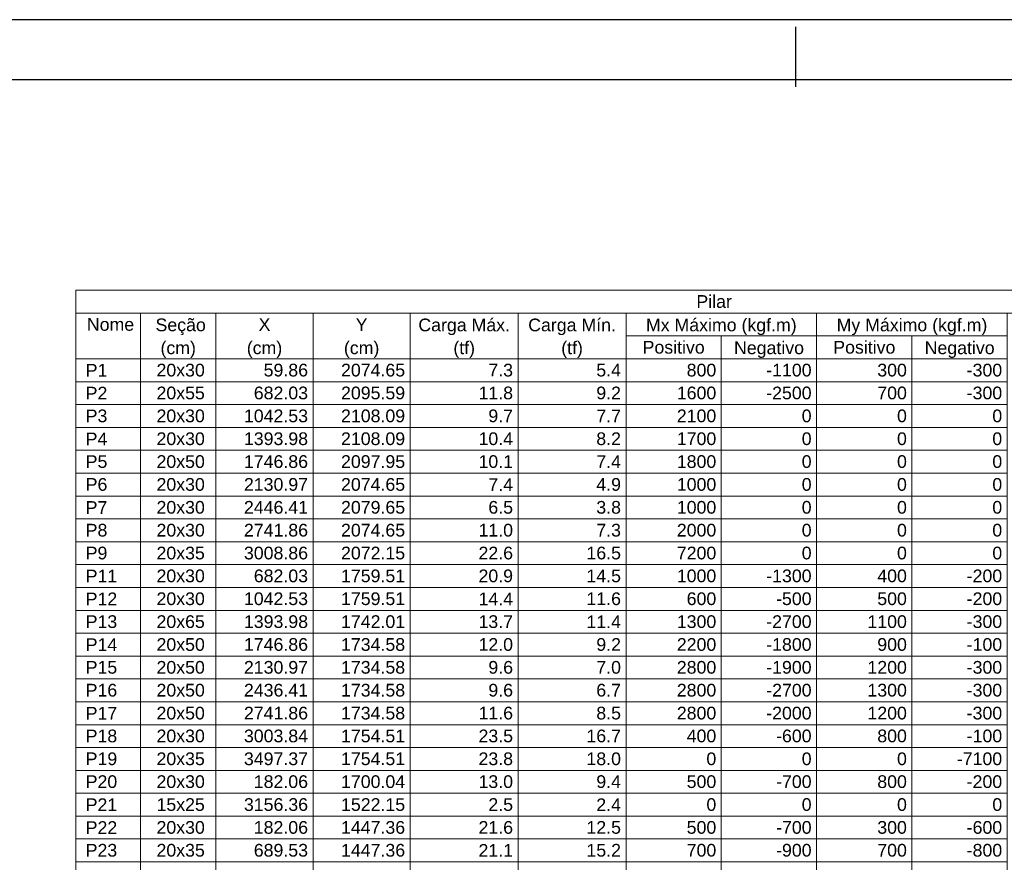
# Model space of a CAD drawing. Header units: millimetres. Extents: x 0 to 119, y 0 to 84.
# Tile 15 of 18: x 87 to 104, y 70 to 84. Entities that reach past the tile are written whole.
import ezdxf

# ---------------------------------------------------------------- set-up
doc = ezdxf.new("R2010")
doc.units = ezdxf.units.MM
doc.header["$MEASUREMENT"] = 0
doc.linetypes.add('NULL', pattern=[0])
doc.layers.add('LC-Tabelas', color=1, linetype='Continuous', lineweight=20)
doc.layers.add('LC-Textos das tabelas', color=5, linetype='Continuous', lineweight=5)
doc.layers.add('SEDUC_MARF', color=1, linetype='Continuous')
doc.layers.add('SEDUC_MARGG', color=7, linetype='Continuous')
doc.styles.add('Arial', font='txt')

msp = doc.modelspace()

# ---------------------------------------------------------------- linework, layer by layer
at = {"layer": 'LC-Tabelas'}
for points in [[(88.3915, 79.2074), (88.3915, 79.5886), (109.695, 79.5886), (109.695, 79.2074), (88.3915, 79.2074)], [(88.3915, 78.4449), (88.3915, 79.2074), (89.4717, 79.2074), (89.4717, 78.4449), (88.3915, 78.4449)], [(89.4717, 78.4449), (89.4717, 79.2074), (90.7319, 79.2074), (90.7319, 78.4449), (89.4717, 78.4449)], [(90.7319, 78.4449), (90.7319, 79.2074), (92.3522, 79.2074), (92.3522, 78.4449), (90.7319, 78.4449)], [(92.3522, 78.4449), (92.3522, 79.2074), (93.9725, 79.2074), (93.9725, 78.4449), (92.3522, 78.4449)], [(93.9725, 78.4449), (93.9725, 79.2074), (95.7728, 79.2074), (95.7728, 78.4449), (93.9725, 78.4449)], [(95.7728, 78.4449), (95.7728, 79.2074), (97.5731, 79.2074), (97.5731, 78.4449), (95.7728, 78.4449)], [(97.5731, 78.8261), (97.5731, 79.2074), (100.7536, 79.2074), (100.7536, 78.8261), (97.5731, 78.8261)], [(100.7536, 78.8261), (100.7536, 79.2074), (103.934, 79.2074), (103.934, 78.8261), (100.7536, 78.8261)], [(97.5731, 78.4449), (97.5731, 78.8261), (99.1633, 78.8261), (99.1633, 78.4449), (97.5731, 78.4449)], [(99.1633, 78.4449), (99.1633, 78.8261), (100.7536, 78.8261), (100.7536, 78.4449), (99.1633, 78.4449)], [(100.7536, 78.4449), (100.7536, 78.8261), (102.3438, 78.8261), (102.3438, 78.4449), (100.7536, 78.4449)], [(102.3438, 78.4449), (102.3438, 78.8261), (103.934, 78.8261), (103.934, 78.4449), (102.3438, 78.4449)], [(88.3915, 78.0637), (88.3915, 78.4449), (89.4717, 78.4449), (89.4717, 78.0637), (88.3915, 78.0637)], [(89.4717, 78.0637), (89.4717, 78.4449), (90.7319, 78.4449), (90.7319, 78.0637), (89.4717, 78.0637)], [(90.7319, 78.0637), (90.7319, 78.4449), (92.3522, 78.4449), (92.3522, 78.0637), (90.7319, 78.0637)], [(92.3522, 78.0637), (92.3522, 78.4449), (93.9725, 78.4449), (93.9725, 78.0637), (92.3522, 78.0637)], [(93.9725, 78.0637), (93.9725, 78.4449), (95.7728, 78.4449), (95.7728, 78.0637), (93.9725, 78.0637)], [(95.7728, 78.0637), (95.7728, 78.4449), (97.5731, 78.4449), (97.5731, 78.0637), (95.7728, 78.0637)], [(97.5731, 78.0637), (97.5731, 78.4449), (99.1633, 78.4449), (99.1633, 78.0637), (97.5731, 78.0637)], [(99.1633, 78.0637), (99.1633, 78.4449), (100.7536, 78.4449), (100.7536, 78.0637), (99.1633, 78.0637)], [(100.7536, 78.0637), (100.7536, 78.4449), (102.3438, 78.4449), (102.3438, 78.0637), (100.7536, 78.0637)], [(102.3438, 78.0637), (102.3438, 78.4449), (103.934, 78.4449), (103.934, 78.0637), (102.3438, 78.0637)], [(88.3915, 77.6824), (88.3915, 78.0637), (89.4717, 78.0637), (89.4717, 77.6824), (88.3915, 77.6824)], [(89.4717, 77.6824), (89.4717, 78.0637), (90.7319, 78.0637), (90.7319, 77.6824), (89.4717, 77.6824)], [(90.7319, 77.6824), (90.7319, 78.0637), (92.3522, 78.0637), (92.3522, 77.6824), (90.7319, 77.6824)], [(92.3522, 77.6824), (92.3522, 78.0637), (93.9725, 78.0637), (93.9725, 77.6824), (92.3522, 77.6824)], [(93.9725, 77.6824), (93.9725, 78.0637), (95.7728, 78.0637), (95.7728, 77.6824), (93.9725, 77.6824)], [(95.7728, 77.6824), (95.7728, 78.0637), (97.5731, 78.0637), (97.5731, 77.6824), (95.7728, 77.6824)], [(97.5731, 77.6824), (97.5731, 78.0637), (99.1633, 78.0637), (99.1633, 77.6824), (97.5731, 77.6824)], [(99.1633, 77.6824), (99.1633, 78.0637), (100.7536, 78.0637), (100.7536, 77.6824), (99.1633, 77.6824)], [(100.7536, 77.6824), (100.7536, 78.0637), (102.3438, 78.0637), (102.3438, 77.6824), (100.7536, 77.6824)], [(102.3438, 77.6824), (102.3438, 78.0637), (103.934, 78.0637), (103.934, 77.6824), (102.3438, 77.6824)], [(88.3915, 77.3012), (88.3915, 77.6824), (89.4717, 77.6824), (89.4717, 77.3012), (88.3915, 77.3012)], [(89.4717, 77.3012), (89.4717, 77.6824), (90.7319, 77.6824), (90.7319, 77.3012), (89.4717, 77.3012)], [(90.7319, 77.3012), (90.7319, 77.6824), (92.3522, 77.6824), (92.3522, 77.3012), (90.7319, 77.3012)], [(92.3522, 77.3012), (92.3522, 77.6824), (93.9725, 77.6824), (93.9725, 77.3012), (92.3522, 77.3012)], [(93.9725, 77.3012), (93.9725, 77.6824), (95.7728, 77.6824), (95.7728, 77.3012), (93.9725, 77.3012)], [(95.7728, 77.3012), (95.7728, 77.6824), (97.5731, 77.6824), (97.5731, 77.3012), (95.7728, 77.3012)], [(97.5731, 77.3012), (97.5731, 77.6824), (99.1633, 77.6824), (99.1633, 77.3012), (97.5731, 77.3012)], [(99.1633, 77.3012), (99.1633, 77.6824), (100.7536, 77.6824), (100.7536, 77.3012), (99.1633, 77.3012)], [(100.7536, 77.3012), (100.7536, 77.6824), (102.3438, 77.6824), (102.3438, 77.3012), (100.7536, 77.3012)], [(102.3438, 77.3012), (102.3438, 77.6824), (103.934, 77.6824), (103.934, 77.3012), (102.3438, 77.3012)], [(88.3915, 76.9199), (88.3915, 77.3012), (89.4717, 77.3012), (89.4717, 76.9199), (88.3915, 76.9199)], [(89.4717, 76.9199), (89.4717, 77.3012), (90.7319, 77.3012), (90.7319, 76.9199), (89.4717, 76.9199)], [(90.7319, 76.9199), (90.7319, 77.3012), (92.3522, 77.3012), (92.3522, 76.9199), (90.7319, 76.9199)], [(92.3522, 76.9199), (92.3522, 77.3012), (93.9725, 77.3012), (93.9725, 76.9199), (92.3522, 76.9199)], [(93.9725, 76.9199), (93.9725, 77.3012), (95.7728, 77.3012), (95.7728, 76.9199), (93.9725, 76.9199)], [(95.7728, 76.9199), (95.7728, 77.3012), (97.5731, 77.3012), (97.5731, 76.9199), (95.7728, 76.9199)], [(97.5731, 76.9199), (97.5731, 77.3012), (99.1633, 77.3012), (99.1633, 76.9199), (97.5731, 76.9199)], [(99.1633, 76.9199), (99.1633, 77.3012), (100.7536, 77.3012), (100.7536, 76.9199), (99.1633, 76.9199)], [(100.7536, 76.9199), (100.7536, 77.3012), (102.3438, 77.3012), (102.3438, 76.9199), (100.7536, 76.9199)], [(102.3438, 76.9199), (102.3438, 77.3012), (103.934, 77.3012), (103.934, 76.9199), (102.3438, 76.9199)], [(88.3915, 76.5387), (88.3915, 76.9199), (89.4717, 76.9199), (89.4717, 76.5387), (88.3915, 76.5387)], [(89.4717, 76.5387), (89.4717, 76.9199), (90.7319, 76.9199), (90.7319, 76.5387), (89.4717, 76.5387)], [(90.7319, 76.5387), (90.7319, 76.9199), (92.3522, 76.9199), (92.3522, 76.5387), (90.7319, 76.5387)], [(92.3522, 76.5387), (92.3522, 76.9199), (93.9725, 76.9199), (93.9725, 76.5387), (92.3522, 76.5387)], [(93.9725, 76.5387), (93.9725, 76.9199), (95.7728, 76.9199), (95.7728, 76.5387), (93.9725, 76.5387)], [(95.7728, 76.5387), (95.7728, 76.9199), (97.5731, 76.9199), (97.5731, 76.5387), (95.7728, 76.5387)], [(97.5731, 76.5387), (97.5731, 76.9199), (99.1633, 76.9199), (99.1633, 76.5387), (97.5731, 76.5387)], [(99.1633, 76.5387), (99.1633, 76.9199), (100.7536, 76.9199), (100.7536, 76.5387), (99.1633, 76.5387)], [(100.7536, 76.5387), (100.7536, 76.9199), (102.3438, 76.9199), (102.3438, 76.5387), (100.7536, 76.5387)], [(102.3438, 76.5387), (102.3438, 76.9199), (103.934, 76.9199), (103.934, 76.5387), (102.3438, 76.5387)], [(88.3915, 76.1575), (88.3915, 76.5387), (89.4717, 76.5387), (89.4717, 76.1575), (88.3915, 76.1575)], [(89.4717, 76.1575), (89.4717, 76.5387), (90.7319, 76.5387), (90.7319, 76.1575), (89.4717, 76.1575)], [(90.7319, 76.1575), (90.7319, 76.5387), (92.3522, 76.5387), (92.3522, 76.1575), (90.7319, 76.1575)], [(92.3522, 76.1575), (92.3522, 76.5387), (93.9725, 76.5387), (93.9725, 76.1575), (92.3522, 76.1575)], [(93.9725, 76.1575), (93.9725, 76.5387), (95.7728, 76.5387), (95.7728, 76.1575), (93.9725, 76.1575)], [(95.7728, 76.1575), (95.7728, 76.5387), (97.5731, 76.5387), (97.5731, 76.1575), (95.7728, 76.1575)], [(97.5731, 76.1575), (97.5731, 76.5387), (99.1633, 76.5387), (99.1633, 76.1575), (97.5731, 76.1575)], [(99.1633, 76.1575), (99.1633, 76.5387), (100.7536, 76.5387), (100.7536, 76.1575), (99.1633, 76.1575)], [(100.7536, 76.1575), (100.7536, 76.5387), (102.3438, 76.5387), (102.3438, 76.1575), (100.7536, 76.1575)], [(102.3438, 76.1575), (102.3438, 76.5387), (103.934, 76.5387), (103.934, 76.1575), (102.3438, 76.1575)], [(88.3915, 75.7762), (88.3915, 76.1575), (89.4717, 76.1575), (89.4717, 75.7762), (88.3915, 75.7762)], [(89.4717, 75.7762), (89.4717, 76.1575), (90.7319, 76.1575), (90.7319, 75.7762), (89.4717, 75.7762)], [(90.7319, 75.7762), (90.7319, 76.1575), (92.3522, 76.1575), (92.3522, 75.7762), (90.7319, 75.7762)], [(92.3522, 75.7762), (92.3522, 76.1575), (93.9725, 76.1575), (93.9725, 75.7762), (92.3522, 75.7762)], [(93.9725, 75.7762), (93.9725, 76.1575), (95.7728, 76.1575), (95.7728, 75.7762), (93.9725, 75.7762)], [(95.7728, 75.7762), (95.7728, 76.1575), (97.5731, 76.1575), (97.5731, 75.7762), (95.7728, 75.7762)], [(97.5731, 75.7762), (97.5731, 76.1575), (99.1633, 76.1575), (99.1633, 75.7762), (97.5731, 75.7762)], [(99.1633, 75.7762), (99.1633, 76.1575), (100.7536, 76.1575), (100.7536, 75.7762), (99.1633, 75.7762)], [(100.7536, 75.7762), (100.7536, 76.1575), (102.3438, 76.1575), (102.3438, 75.7762), (100.7536, 75.7762)], [(102.3438, 75.7762), (102.3438, 76.1575), (103.934, 76.1575), (103.934, 75.7762), (102.3438, 75.7762)], [(88.3915, 75.395), (88.3915, 75.7762), (89.4717, 75.7762), (89.4717, 75.395), (88.3915, 75.395)], [(89.4717, 75.395), (89.4717, 75.7762), (90.7319, 75.7762), (90.7319, 75.395), (89.4717, 75.395)], [(90.7319, 75.395), (90.7319, 75.7762), (92.3522, 75.7762), (92.3522, 75.395), (90.7319, 75.395)], [(92.3522, 75.395), (92.3522, 75.7762), (93.9725, 75.7762), (93.9725, 75.395), (92.3522, 75.395)], [(93.9725, 75.395), (93.9725, 75.7762), (95.7728, 75.7762), (95.7728, 75.395), (93.9725, 75.395)], [(95.7728, 75.395), (95.7728, 75.7762), (97.5731, 75.7762), (97.5731, 75.395), (95.7728, 75.395)], [(97.5731, 75.395), (97.5731, 75.7762), (99.1633, 75.7762), (99.1633, 75.395), (97.5731, 75.395)], [(99.1633, 75.395), (99.1633, 75.7762), (100.7536, 75.7762), (100.7536, 75.395), (99.1633, 75.395)], [(100.7536, 75.395), (100.7536, 75.7762), (102.3438, 75.7762), (102.3438, 75.395), (100.7536, 75.395)], [(102.3438, 75.395), (102.3438, 75.7762), (103.934, 75.7762), (103.934, 75.395), (102.3438, 75.395)], [(88.3915, 75.0137), (88.3915, 75.395), (89.4717, 75.395), (89.4717, 75.0137), (88.3915, 75.0137)], [(89.4717, 75.0137), (89.4717, 75.395), (90.7319, 75.395), (90.7319, 75.0137), (89.4717, 75.0137)], [(90.7319, 75.0137), (90.7319, 75.395), (92.3522, 75.395), (92.3522, 75.0137), (90.7319, 75.0137)], [(92.3522, 75.0137), (92.3522, 75.395), (93.9725, 75.395), (93.9725, 75.0137), (92.3522, 75.0137)], [(93.9725, 75.0137), (93.9725, 75.395), (95.7728, 75.395), (95.7728, 75.0137), (93.9725, 75.0137)], [(95.7728, 75.0137), (95.7728, 75.395), (97.5731, 75.395), (97.5731, 75.0137), (95.7728, 75.0137)], [(97.5731, 75.0137), (97.5731, 75.395), (99.1633, 75.395), (99.1633, 75.0137), (97.5731, 75.0137)], [(99.1633, 75.0137), (99.1633, 75.395), (100.7536, 75.395), (100.7536, 75.0137), (99.1633, 75.0137)], [(100.7536, 75.0137), (100.7536, 75.395), (102.3438, 75.395), (102.3438, 75.0137), (100.7536, 75.0137)], [(102.3438, 75.0137), (102.3438, 75.395), (103.934, 75.395), (103.934, 75.0137), (102.3438, 75.0137)], [(88.3915, 74.6325), (88.3915, 75.0137), (89.4717, 75.0137), (89.4717, 74.6325), (88.3915, 74.6325)], [(89.4717, 74.6325), (89.4717, 75.0137), (90.7319, 75.0137), (90.7319, 74.6325), (89.4717, 74.6325)], [(90.7319, 74.6325), (90.7319, 75.0137), (92.3522, 75.0137), (92.3522, 74.6325), (90.7319, 74.6325)], [(92.3522, 74.6325), (92.3522, 75.0137), (93.9725, 75.0137), (93.9725, 74.6325), (92.3522, 74.6325)], [(93.9725, 74.6325), (93.9725, 75.0137), (95.7728, 75.0137), (95.7728, 74.6325), (93.9725, 74.6325)], [(95.7728, 74.6325), (95.7728, 75.0137), (97.5731, 75.0137), (97.5731, 74.6325), (95.7728, 74.6325)], [(97.5731, 74.6325), (97.5731, 75.0137), (99.1633, 75.0137), (99.1633, 74.6325), (97.5731, 74.6325)], [(99.1633, 74.6325), (99.1633, 75.0137), (100.7536, 75.0137), (100.7536, 74.6325), (99.1633, 74.6325)], [(100.7536, 74.6325), (100.7536, 75.0137), (102.3438, 75.0137), (102.3438, 74.6325), (100.7536, 74.6325)], [(102.3438, 74.6325), (102.3438, 75.0137), (103.934, 75.0137), (103.934, 74.6325), (102.3438, 74.6325)], [(88.3915, 74.2513), (88.3915, 74.6325), (89.4717, 74.6325), (89.4717, 74.2513), (88.3915, 74.2513)], [(89.4717, 74.2513), (89.4717, 74.6325), (90.7319, 74.6325), (90.7319, 74.2513), (89.4717, 74.2513)], [(90.7319, 74.2513), (90.7319, 74.6325), (92.3522, 74.6325), (92.3522, 74.2513), (90.7319, 74.2513)], [(92.3522, 74.2513), (92.3522, 74.6325), (93.9725, 74.6325), (93.9725, 74.2513), (92.3522, 74.2513)], [(93.9725, 74.2513), (93.9725, 74.6325), (95.7728, 74.6325), (95.7728, 74.2513), (93.9725, 74.2513)], [(95.7728, 74.2513), (95.7728, 74.6325), (97.5731, 74.6325), (97.5731, 74.2513), (95.7728, 74.2513)], [(97.5731, 74.2513), (97.5731, 74.6325), (99.1633, 74.6325), (99.1633, 74.2513), (97.5731, 74.2513)], [(99.1633, 74.2513), (99.1633, 74.6325), (100.7536, 74.6325), (100.7536, 74.2513), (99.1633, 74.2513)], [(100.7536, 74.2513), (100.7536, 74.6325), (102.3438, 74.6325), (102.3438, 74.2513), (100.7536, 74.2513)], [(102.3438, 74.2513), (102.3438, 74.6325), (103.934, 74.6325), (103.934, 74.2513), (102.3438, 74.2513)], [(88.3915, 73.87), (88.3915, 74.2513), (89.4717, 74.2513), (89.4717, 73.87), (88.3915, 73.87)], [(89.4717, 73.87), (89.4717, 74.2513), (90.7319, 74.2513), (90.7319, 73.87), (89.4717, 73.87)], [(90.7319, 73.87), (90.7319, 74.2513), (92.3522, 74.2513), (92.3522, 73.87), (90.7319, 73.87)], [(92.3522, 73.87), (92.3522, 74.2513), (93.9725, 74.2513), (93.9725, 73.87), (92.3522, 73.87)], [(93.9725, 73.87), (93.9725, 74.2513), (95.7728, 74.2513), (95.7728, 73.87), (93.9725, 73.87)], [(95.7728, 73.87), (95.7728, 74.2513), (97.5731, 74.2513), (97.5731, 73.87), (95.7728, 73.87)], [(97.5731, 73.87), (97.5731, 74.2513), (99.1633, 74.2513), (99.1633, 73.87), (97.5731, 73.87)], [(99.1633, 73.87), (99.1633, 74.2513), (100.7536, 74.2513), (100.7536, 73.87), (99.1633, 73.87)], [(100.7536, 73.87), (100.7536, 74.2513), (102.3438, 74.2513), (102.3438, 73.87), (100.7536, 73.87)], [(102.3438, 73.87), (102.3438, 74.2513), (103.934, 74.2513), (103.934, 73.87), (102.3438, 73.87)], [(88.3915, 73.4888), (88.3915, 73.87), (89.4717, 73.87), (89.4717, 73.4888), (88.3915, 73.4888)], [(89.4717, 73.4888), (89.4717, 73.87), (90.7319, 73.87), (90.7319, 73.4888), (89.4717, 73.4888)], [(90.7319, 73.4888), (90.7319, 73.87), (92.3522, 73.87), (92.3522, 73.4888), (90.7319, 73.4888)], [(92.3522, 73.4888), (92.3522, 73.87), (93.9725, 73.87), (93.9725, 73.4888), (92.3522, 73.4888)], [(93.9725, 73.4888), (93.9725, 73.87), (95.7728, 73.87), (95.7728, 73.4888), (93.9725, 73.4888)], [(95.7728, 73.4888), (95.7728, 73.87), (97.5731, 73.87), (97.5731, 73.4888), (95.7728, 73.4888)], [(97.5731, 73.4888), (97.5731, 73.87), (99.1633, 73.87), (99.1633, 73.4888), (97.5731, 73.4888)], [(99.1633, 73.4888), (99.1633, 73.87), (100.7536, 73.87), (100.7536, 73.4888), (99.1633, 73.4888)], [(100.7536, 73.4888), (100.7536, 73.87), (102.3438, 73.87), (102.3438, 73.4888), (100.7536, 73.4888)], [(102.3438, 73.4888), (102.3438, 73.87), (103.934, 73.87), (103.934, 73.4888), (102.3438, 73.4888)], [(88.3915, 73.1075), (88.3915, 73.4888), (89.4717, 73.4888), (89.4717, 73.1075), (88.3915, 73.1075)], [(89.4717, 73.1075), (89.4717, 73.4888), (90.7319, 73.4888), (90.7319, 73.1075), (89.4717, 73.1075)], [(90.7319, 73.1075), (90.7319, 73.4888), (92.3522, 73.4888), (92.3522, 73.1075), (90.7319, 73.1075)], [(92.3522, 73.1075), (92.3522, 73.4888), (93.9725, 73.4888), (93.9725, 73.1075), (92.3522, 73.1075)], [(93.9725, 73.1075), (93.9725, 73.4888), (95.7728, 73.4888), (95.7728, 73.1075), (93.9725, 73.1075)], [(95.7728, 73.1075), (95.7728, 73.4888), (97.5731, 73.4888), (97.5731, 73.1075), (95.7728, 73.1075)], [(97.5731, 73.1075), (97.5731, 73.4888), (99.1633, 73.4888), (99.1633, 73.1075), (97.5731, 73.1075)], [(99.1633, 73.1075), (99.1633, 73.4888), (100.7536, 73.4888), (100.7536, 73.1075), (99.1633, 73.1075)], [(100.7536, 73.1075), (100.7536, 73.4888), (102.3438, 73.4888), (102.3438, 73.1075), (100.7536, 73.1075)], [(102.3438, 73.1075), (102.3438, 73.4888), (103.934, 73.4888), (103.934, 73.1075), (102.3438, 73.1075)], [(88.3915, 72.7263), (88.3915, 73.1075), (89.4717, 73.1075), (89.4717, 72.7263), (88.3915, 72.7263)], [(89.4717, 72.7263), (89.4717, 73.1075), (90.7319, 73.1075), (90.7319, 72.7263), (89.4717, 72.7263)], [(90.7319, 72.7263), (90.7319, 73.1075), (92.3522, 73.1075), (92.3522, 72.7263), (90.7319, 72.7263)], [(92.3522, 72.7263), (92.3522, 73.1075), (93.9725, 73.1075), (93.9725, 72.7263), (92.3522, 72.7263)], [(93.9725, 72.7263), (93.9725, 73.1075), (95.7728, 73.1075), (95.7728, 72.7263), (93.9725, 72.7263)], [(95.7728, 72.7263), (95.7728, 73.1075), (97.5731, 73.1075), (97.5731, 72.7263), (95.7728, 72.7263)], [(97.5731, 72.7263), (97.5731, 73.1075), (99.1633, 73.1075), (99.1633, 72.7263), (97.5731, 72.7263)], [(99.1633, 72.7263), (99.1633, 73.1075), (100.7536, 73.1075), (100.7536, 72.7263), (99.1633, 72.7263)], [(100.7536, 72.7263), (100.7536, 73.1075), (102.3438, 73.1075), (102.3438, 72.7263), (100.7536, 72.7263)], [(102.3438, 72.7263), (102.3438, 73.1075), (103.934, 73.1075), (103.934, 72.7263), (102.3438, 72.7263)], [(88.3915, 72.3451), (88.3915, 72.7263), (89.4717, 72.7263), (89.4717, 72.3451), (88.3915, 72.3451)], [(89.4717, 72.3451), (89.4717, 72.7263), (90.7319, 72.7263), (90.7319, 72.3451), (89.4717, 72.3451)], [(90.7319, 72.3451), (90.7319, 72.7263), (92.3522, 72.7263), (92.3522, 72.3451), (90.7319, 72.3451)], [(92.3522, 72.3451), (92.3522, 72.7263), (93.9725, 72.7263), (93.9725, 72.3451), (92.3522, 72.3451)], [(93.9725, 72.3451), (93.9725, 72.7263), (95.7728, 72.7263), (95.7728, 72.3451), (93.9725, 72.3451)], [(95.7728, 72.3451), (95.7728, 72.7263), (97.5731, 72.7263), (97.5731, 72.3451), (95.7728, 72.3451)], [(97.5731, 72.3451), (97.5731, 72.7263), (99.1633, 72.7263), (99.1633, 72.3451), (97.5731, 72.3451)], [(99.1633, 72.3451), (99.1633, 72.7263), (100.7536, 72.7263), (100.7536, 72.3451), (99.1633, 72.3451)], [(100.7536, 72.3451), (100.7536, 72.7263), (102.3438, 72.7263), (102.3438, 72.3451), (100.7536, 72.3451)], [(102.3438, 72.3451), (102.3438, 72.7263), (103.934, 72.7263), (103.934, 72.3451), (102.3438, 72.3451)], [(88.3915, 71.9638), (88.3915, 72.3451), (89.4717, 72.3451), (89.4717, 71.9638), (88.3915, 71.9638)], [(89.4717, 71.9638), (89.4717, 72.3451), (90.7319, 72.3451), (90.7319, 71.9638), (89.4717, 71.9638)], [(90.7319, 71.9638), (90.7319, 72.3451), (92.3522, 72.3451), (92.3522, 71.9638), (90.7319, 71.9638)], [(92.3522, 71.9638), (92.3522, 72.3451), (93.9725, 72.3451), (93.9725, 71.9638), (92.3522, 71.9638)], [(93.9725, 71.9638), (93.9725, 72.3451), (95.7728, 72.3451), (95.7728, 71.9638), (93.9725, 71.9638)], [(95.7728, 71.9638), (95.7728, 72.3451), (97.5731, 72.3451), (97.5731, 71.9638), (95.7728, 71.9638)], [(97.5731, 71.9638), (97.5731, 72.3451), (99.1633, 72.3451), (99.1633, 71.9638), (97.5731, 71.9638)], [(99.1633, 71.9638), (99.1633, 72.3451), (100.7536, 72.3451), (100.7536, 71.9638), (99.1633, 71.9638)], [(100.7536, 71.9638), (100.7536, 72.3451), (102.3438, 72.3451), (102.3438, 71.9638), (100.7536, 71.9638)], [(102.3438, 71.9638), (102.3438, 72.3451), (103.934, 72.3451), (103.934, 71.9638), (102.3438, 71.9638)], [(88.3915, 71.5826), (88.3915, 71.9638), (89.4717, 71.9638), (89.4717, 71.5826), (88.3915, 71.5826)], [(89.4717, 71.5826), (89.4717, 71.9638), (90.7319, 71.9638), (90.7319, 71.5826), (89.4717, 71.5826)], [(90.7319, 71.5826), (90.7319, 71.9638), (92.3522, 71.9638), (92.3522, 71.5826), (90.7319, 71.5826)], [(92.3522, 71.5826), (92.3522, 71.9638), (93.9725, 71.9638), (93.9725, 71.5826), (92.3522, 71.5826)], [(93.9725, 71.5826), (93.9725, 71.9638), (95.7728, 71.9638), (95.7728, 71.5826), (93.9725, 71.5826)], [(95.7728, 71.5826), (95.7728, 71.9638), (97.5731, 71.9638), (97.5731, 71.5826), (95.7728, 71.5826)], [(97.5731, 71.5826), (97.5731, 71.9638), (99.1633, 71.9638), (99.1633, 71.5826), (97.5731, 71.5826)], [(99.1633, 71.5826), (99.1633, 71.9638), (100.7536, 71.9638), (100.7536, 71.5826), (99.1633, 71.5826)], [(100.7536, 71.5826), (100.7536, 71.9638), (102.3438, 71.9638), (102.3438, 71.5826), (100.7536, 71.5826)], [(102.3438, 71.5826), (102.3438, 71.9638), (103.934, 71.9638), (103.934, 71.5826), (102.3438, 71.5826)], [(88.3915, 71.2013), (88.3915, 71.5826), (89.4717, 71.5826), (89.4717, 71.2013), (88.3915, 71.2013)], [(89.4717, 71.2013), (89.4717, 71.5826), (90.7319, 71.5826), (90.7319, 71.2013), (89.4717, 71.2013)], [(90.7319, 71.2013), (90.7319, 71.5826), (92.3522, 71.5826), (92.3522, 71.2013), (90.7319, 71.2013)], [(92.3522, 71.2013), (92.3522, 71.5826), (93.9725, 71.5826), (93.9725, 71.2013), (92.3522, 71.2013)], [(93.9725, 71.2013), (93.9725, 71.5826), (95.7728, 71.5826), (95.7728, 71.2013), (93.9725, 71.2013)], [(95.7728, 71.2013), (95.7728, 71.5826), (97.5731, 71.5826), (97.5731, 71.2013), (95.7728, 71.2013)], [(97.5731, 71.2013), (97.5731, 71.5826), (99.1633, 71.5826), (99.1633, 71.2013), (97.5731, 71.2013)], [(99.1633, 71.2013), (99.1633, 71.5826), (100.7536, 71.5826), (100.7536, 71.2013), (99.1633, 71.2013)], [(100.7536, 71.2013), (100.7536, 71.5826), (102.3438, 71.5826), (102.3438, 71.2013), (100.7536, 71.2013)], [(102.3438, 71.2013), (102.3438, 71.5826), (103.934, 71.5826), (103.934, 71.2013), (102.3438, 71.2013)], [(88.3915, 70.8201), (88.3915, 71.2013), (89.4717, 71.2013), (89.4717, 70.8201), (88.3915, 70.8201)], [(89.4717, 70.8201), (89.4717, 71.2013), (90.7319, 71.2013), (90.7319, 70.8201), (89.4717, 70.8201)], [(90.7319, 70.8201), (90.7319, 71.2013), (92.3522, 71.2013), (92.3522, 70.8201), (90.7319, 70.8201)], [(92.3522, 70.8201), (92.3522, 71.2013), (93.9725, 71.2013), (93.9725, 70.8201), (92.3522, 70.8201)], [(93.9725, 70.8201), (93.9725, 71.2013), (95.7728, 71.2013), (95.7728, 70.8201), (93.9725, 70.8201)], [(95.7728, 70.8201), (95.7728, 71.2013), (97.5731, 71.2013), (97.5731, 70.8201), (95.7728, 70.8201)], [(97.5731, 70.8201), (97.5731, 71.2013), (99.1633, 71.2013), (99.1633, 70.8201), (97.5731, 70.8201)], [(99.1633, 70.8201), (99.1633, 71.2013), (100.7536, 71.2013), (100.7536, 70.8201), (99.1633, 70.8201)], [(100.7536, 70.8201), (100.7536, 71.2013), (102.3438, 71.2013), (102.3438, 70.8201), (100.7536, 70.8201)], [(102.3438, 70.8201), (102.3438, 71.2013), (103.934, 71.2013), (103.934, 70.8201), (102.3438, 70.8201)], [(88.3915, 70.4389), (88.3915, 70.8201), (89.4717, 70.8201), (89.4717, 70.4389), (88.3915, 70.4389)], [(89.4717, 70.4389), (89.4717, 70.8201), (90.7319, 70.8201), (90.7319, 70.4389), (89.4717, 70.4389)], [(90.7319, 70.4389), (90.7319, 70.8201), (92.3522, 70.8201), (92.3522, 70.4389), (90.7319, 70.4389)], [(92.3522, 70.4389), (92.3522, 70.8201), (93.9725, 70.8201), (93.9725, 70.4389), (92.3522, 70.4389)], [(93.9725, 70.4389), (93.9725, 70.8201), (95.7728, 70.8201), (95.7728, 70.4389), (93.9725, 70.4389)], [(95.7728, 70.4389), (95.7728, 70.8201), (97.5731, 70.8201), (97.5731, 70.4389), (95.7728, 70.4389)], [(97.5731, 70.4389), (97.5731, 70.8201), (99.1633, 70.8201), (99.1633, 70.4389), (97.5731, 70.4389)], [(99.1633, 70.4389), (99.1633, 70.8201), (100.7536, 70.8201), (100.7536, 70.4389), (99.1633, 70.4389)], [(100.7536, 70.4389), (100.7536, 70.8201), (102.3438, 70.8201), (102.3438, 70.4389), (100.7536, 70.4389)], [(102.3438, 70.4389), (102.3438, 70.8201), (103.934, 70.8201), (103.934, 70.4389), (102.3438, 70.4389)], [(88.3915, 70.0576), (88.3915, 70.4389), (89.4717, 70.4389), (89.4717, 70.0576), (88.3915, 70.0576)], [(89.4717, 70.0576), (89.4717, 70.4389), (90.7319, 70.4389), (90.7319, 70.0576), (89.4717, 70.0576)], [(90.7319, 70.0576), (90.7319, 70.4389), (92.3522, 70.4389), (92.3522, 70.0576), (90.7319, 70.0576)], [(92.3522, 70.0576), (92.3522, 70.4389), (93.9725, 70.4389), (93.9725, 70.0576), (92.3522, 70.0576)], [(93.9725, 70.0576), (93.9725, 70.4389), (95.7728, 70.4389), (95.7728, 70.0576), (93.9725, 70.0576)], [(95.7728, 70.0576), (95.7728, 70.4389), (97.5731, 70.4389), (97.5731, 70.0576), (95.7728, 70.0576)], [(97.5731, 70.0576), (97.5731, 70.4389), (99.1633, 70.4389), (99.1633, 70.0576), (97.5731, 70.0576)], [(99.1633, 70.0576), (99.1633, 70.4389), (100.7536, 70.4389), (100.7536, 70.0576), (99.1633, 70.0576)], [(100.7536, 70.0576), (100.7536, 70.4389), (102.3438, 70.4389), (102.3438, 70.0576), (100.7536, 70.0576)], [(102.3438, 70.0576), (102.3438, 70.4389), (103.934, 70.4389), (103.934, 70.0576), (102.3438, 70.0576)], [(88.3915, 69.6764), (88.3915, 70.0576), (89.4717, 70.0576), (89.4717, 69.6764), (88.3915, 69.6764)], [(89.4717, 69.6764), (89.4717, 70.0576), (90.7319, 70.0576), (90.7319, 69.6764), (89.4717, 69.6764)], [(90.7319, 69.6764), (90.7319, 70.0576), (92.3522, 70.0576), (92.3522, 69.6764), (90.7319, 69.6764)], [(92.3522, 69.6764), (92.3522, 70.0576), (93.9725, 70.0576), (93.9725, 69.6764), (92.3522, 69.6764)], [(93.9725, 69.6764), (93.9725, 70.0576), (95.7728, 70.0576), (95.7728, 69.6764), (93.9725, 69.6764)], [(95.7728, 69.6764), (95.7728, 70.0576), (97.5731, 70.0576), (97.5731, 69.6764), (95.7728, 69.6764)], [(97.5731, 69.6764), (97.5731, 70.0576), (99.1633, 70.0576), (99.1633, 69.6764), (97.5731, 69.6764)], [(99.1633, 69.6764), (99.1633, 70.0576), (100.7536, 70.0576), (100.7536, 69.6764), (99.1633, 69.6764)], [(100.7536, 69.6764), (100.7536, 70.0576), (102.3438, 70.0576), (102.3438, 69.6764), (100.7536, 69.6764)], [(102.3438, 69.6764), (102.3438, 70.0576), (103.934, 70.0576), (103.934, 69.6764), (102.3438, 69.6764)]]:
    msp.add_lwpolyline(points, close=True, dxfattribs=at)
at = {"layer": 'SEDUC_MARF'}
msp.add_line((100.4015, 83.9804), (100.4015, 82.9804), dxfattribs=at)
msp.add_lwpolyline([(118.9, 84.1), (0, 84.1), (0, 0), (118.9, 0)], close=True, dxfattribs=at)
at = {"layer": 'SEDUC_MARGG'}
msp.add_lwpolyline([(2.5, 1), (117.9, 1), (117.9, 83.1), (2.5, 83.1), (2.5, 1)], dxfattribs=at)

# ---------------------------------------------------------------- texts
at = {"layer": 'LC-Textos das tabelas', "linetype": 'NULL', "char_height": 0.2118, "line_spacing_factor": 0.798, "style": 'Arial'}
for s, insert, width, attachment_point in [('Pilar', (99.0429, 79.2924), 1.160283, 8), (' Nome ', (88.9319, 78.9104), 1.869424, 8), ('X', (91.5419, 78.9104), 0.386855, 8), ('Y', (93.1619, 78.9104), 0.386855, 8), (' Seção ', (90.1019, 78.8405), 1.966846, 8), ('Carga Máx.', (94.8729, 78.8405), 2.997705, 8), ('Carga Mín.', (96.6729, 78.8405), 2.868848, 8), ('Mx Máximo (kgf.m)', (99.1629, 78.8405), 4.93, 8), ('My Máximo (kgf.m)', (102.3439, 78.8405), 4.93, 8), ('(cm)', (90.1019, 78.4595), 1.159434, 8), ('(cm)', (91.5419, 78.4595), 1.159434, 8), ('(cm)', (93.1619, 78.4595), 1.159434, 8), ('(tf)', (94.8729, 78.4595), 0.708574, 8), ('(tf)', (96.6729, 78.4595), 0.708574, 8), ('Positivo', (98.3679, 78.5294), 2.03085, 8), ('Negativo', (99.9589, 78.4595), 2.289131, 8), ('Positivo', (101.5489, 78.5294), 2.03085, 8), ('Negativo', (103.1389, 78.4595), 2.289131, 8), (' P1 ', (88.4759, 78.1484), 1.031709, 7), (' 20x30 ', (90.1019, 78.1484), 1.902559, 8), (' 59.86 ', (92.2679, 78.1484), 1.773701, 9), (' 2074.65 ', (93.8879, 78.1484), 2.418838, 9), (' 7.3 ', (95.6879, 78.1484), 1.128564, 9), (' 5.4 ', (97.4889, 78.1484), 1.128564, 9), (' 800 ', (99.0789, 78.1484), 1.28999, 9), (' -1100 ', (100.6689, 78.1484), 1.805703, 9), (' 300 ', (102.2589, 78.1484), 1.28999, 9), (' -300 ', (103.8489, 78.1484), 1.483135, 9), (' P2 ', (88.4759, 77.7674), 1.031709, 7), (' 20x55 ', (90.1019, 77.7674), 1.902559, 8), (' 682.03 ', (92.2679, 77.7674), 2.09627, 9), (' 2095.59 ', (93.8879, 77.7674), 2.418838, 9), (' 11.8 ', (95.6879, 77.7674), 1.451133, 9), (' 9.2 ', (97.4889, 77.7674), 1.128564, 9), (' 1600 ', (99.0789, 77.7674), 1.612559, 9), (' -2500 ', (100.6689, 77.7674), 1.805703, 9), (' 700 ', (102.2589, 77.7674), 1.28999, 9), (' -300 ', (103.8489, 77.7674), 1.483135, 9), (' P3 ', (88.4759, 77.3854), 1.031709, 7), (' 20x30 ', (90.1019, 77.3854), 1.902559, 8), (' 1042.53 ', (92.2679, 77.3854), 2.418838, 9), (' 2108.09 ', (93.8879, 77.3854), 2.418838, 9), (' 9.7 ', (95.6879, 77.3854), 1.128564, 9), (' 7.7 ', (97.4889, 77.3854), 1.128564, 9), (' 2100 ', (99.0789, 77.3854), 1.612559, 9), (' 0 ', (100.6689, 77.3854), 0.644854, 9), (' 0 ', (102.2589, 77.3854), 0.644854, 9), (' 0 ', (103.8489, 77.3854), 0.644854, 9), (' P4 ', (88.4759, 77.0044), 1.031709, 7), (' 20x30 ', (90.1019, 77.0044), 1.902559, 8), (' 1393.98 ', (92.2679, 77.0044), 2.418838, 9), (' 2108.09 ', (93.8879, 77.0044), 2.418838, 9), (' 10.4 ', (95.6879, 77.0044), 1.451133, 9), (' 8.2 ', (97.4889, 77.0044), 1.128564, 9), (' 1700 ', (99.0789, 77.0044), 1.612559, 9), (' 0 ', (100.6689, 77.0044), 0.644854, 9), (' 0 ', (102.2589, 77.0044), 0.644854, 9), (' 0 ', (103.8489, 77.0044), 0.644854, 9), (' P5 ', (88.4759, 76.6234), 1.031709, 7), (' 20x50 ', (90.1019, 76.6234), 1.902559, 8), (' 1746.86 ', (92.2679, 76.6234), 2.418838, 9), (' 2097.95 ', (93.8879, 76.6234), 2.418838, 9), (' 10.1 ', (95.6879, 76.6234), 1.451133, 9), (' 7.4 ', (97.4889, 76.6234), 1.128564, 9), (' 1800 ', (99.0789, 76.6234), 1.612559, 9), (' 0 ', (100.6689, 76.6234), 0.644854, 9), (' 0 ', (102.2589, 76.6234), 0.644854, 9), (' 0 ', (103.8489, 76.6234), 0.644854, 9), (' P6 ', (88.4759, 76.2424), 1.031709, 7), (' 20x30 ', (90.1019, 76.2424), 1.902559, 8), (' 2130.97 ', (92.2679, 76.2424), 2.418838, 9), (' 2074.65 ', (93.8879, 76.2424), 2.418838, 9), (' 7.4 ', (95.6879, 76.2424), 1.128564, 9), (' 4.9 ', (97.4889, 76.2424), 1.128564, 9), (' 1000 ', (99.0789, 76.2424), 1.612559, 9), (' 0 ', (100.6689, 76.2424), 0.644854, 9), (' 0 ', (102.2589, 76.2424), 0.644854, 9), (' 0 ', (103.8489, 76.2424), 0.644854, 9), (' P7 ', (88.4759, 75.8604), 1.031709, 7), (' 20x30 ', (90.1019, 75.8604), 1.902559, 8), (' 2446.41 ', (92.2679, 75.8604), 2.418838, 9), (' 2079.65 ', (93.8879, 75.8604), 2.418838, 9), (' 6.5 ', (95.6879, 75.8604), 1.128564, 9), (' 3.8 ', (97.4889, 75.8604), 1.128564, 9), (' 1000 ', (99.0789, 75.8604), 1.612559, 9), (' 0 ', (100.6689, 75.8604), 0.644854, 9), (' 0 ', (102.2589, 75.8604), 0.644854, 9), (' 0 ', (103.8489, 75.8604), 0.644854, 9), (' P8 ', (88.4759, 75.4794), 1.031709, 7), (' 20x30 ', (90.1019, 75.4794), 1.902559, 8), (' 2741.86 ', (92.2679, 75.4794), 2.418838, 9), (' 2074.65 ', (93.8879, 75.4794), 2.418838, 9), (' 11.0 ', (95.6879, 75.4794), 1.451133, 9), (' 7.3 ', (97.4889, 75.4794), 1.128564, 9), (' 2000 ', (99.0789, 75.4794), 1.612559, 9), (' 0 ', (100.6689, 75.4794), 0.644854, 9), (' 0 ', (102.2589, 75.4794), 0.644854, 9), (' 0 ', (103.8489, 75.4794), 0.644854, 9), (' P9 ', (88.4759, 75.0984), 1.031709, 7), (' 20x35 ', (90.1019, 75.0984), 1.902559, 8), (' 3008.86 ', (92.2679, 75.0984), 2.418838, 9), (' 2072.15 ', (93.8879, 75.0984), 2.418838, 9), (' 22.6 ', (95.6879, 75.0984), 1.451133, 9), (' 16.5 ', (97.4889, 75.0984), 1.451133, 9), (' 7200 ', (99.0789, 75.0984), 1.612559, 9), (' 0 ', (100.6689, 75.0984), 0.644854, 9), (' 0 ', (102.2589, 75.0984), 0.644854, 9), (' 0 ', (103.8489, 75.0984), 0.644854, 9), (' P11 ', (88.4759, 74.7174), 1.354277, 7), (' 20x30 ', (90.1019, 74.7174), 1.902559, 8), (' 682.03 ', (92.2679, 74.7174), 2.09627, 9), (' 1759.51 ', (93.8879, 74.7174), 2.418838, 9), (' 20.9 ', (95.6879, 74.7174), 1.451133, 9), (' 14.5 ', (97.4889, 74.7174), 1.451133, 9), (' 1000 ', (99.0789, 74.7174), 1.612559, 9), (' -1300 ', (100.6689, 74.7174), 1.805703, 9), (' 400 ', (102.2589, 74.7174), 1.28999, 9), (' -200 ', (103.8489, 74.7174), 1.483135, 9), (' P12 ', (88.4759, 74.3364), 1.354277, 7), (' 20x30 ', (90.1019, 74.3364), 1.902559, 8), (' 1042.53 ', (92.2679, 74.3364), 2.418838, 9), (' 1759.51 ', (93.8879, 74.3364), 2.418838, 9), (' 14.4 ', (95.6879, 74.3364), 1.451133, 9), (' 11.6 ', (97.4889, 74.3364), 1.451133, 9), (' 600 ', (99.0789, 74.3364), 1.28999, 9), (' -500 ', (100.6689, 74.3364), 1.483135, 9), (' 500 ', (102.2589, 74.3364), 1.28999, 9), (' -200 ', (103.8489, 74.3364), 1.483135, 9), (' P13 ', (88.4759, 73.9544), 1.354277, 7), (' 20x65 ', (90.1019, 73.9544), 1.902559, 8), (' 1393.98 ', (92.2679, 73.9544), 2.418838, 9), (' 1742.01 ', (93.8879, 73.9544), 2.418838, 9), (' 13.7 ', (95.6879, 73.9544), 1.451133, 9), (' 11.4 ', (97.4889, 73.9544), 1.451133, 9), (' 1300 ', (99.0789, 73.9544), 1.612559, 9), (' -2700 ', (100.6689, 73.9544), 1.805703, 9), (' 1100 ', (102.2589, 73.9544), 1.612559, 9), (' -300 ', (103.8489, 73.9544), 1.483135, 9), (' P14 ', (88.4759, 73.5734), 1.354277, 7), (' 20x50 ', (90.1019, 73.5734), 1.902559, 8), (' 1746.86 ', (92.2679, 73.5734), 2.418838, 9), (' 1734.58 ', (93.8879, 73.5734), 2.418838, 9), (' 12.0 ', (95.6879, 73.5734), 1.451133, 9), (' 9.2 ', (97.4889, 73.5734), 1.128564, 9), (' 2200 ', (99.0789, 73.5734), 1.612559, 9), (' -1800 ', (100.6689, 73.5734), 1.805703, 9), (' 900 ', (102.2589, 73.5734), 1.28999, 9), (' -100 ', (103.8489, 73.5734), 1.483135, 9), (' P15 ', (88.4759, 73.1924), 1.354277, 7), (' 20x50 ', (90.1019, 73.1924), 1.902559, 8), (' 2130.97 ', (92.2679, 73.1924), 2.418838, 9), (' 1734.58 ', (93.8879, 73.1924), 2.418838, 9), (' 9.6 ', (95.6879, 73.1924), 1.128564, 9), (' 7.0 ', (97.4889, 73.1924), 1.128564, 9), (' 2800 ', (99.0789, 73.1924), 1.612559, 9), (' -1900 ', (100.6689, 73.1924), 1.805703, 9), (' 1200 ', (102.2589, 73.1924), 1.612559, 9), (' -300 ', (103.8489, 73.1924), 1.483135, 9), (' P16 ', (88.4759, 72.8114), 1.354277, 7), (' 20x50 ', (90.1019, 72.8114), 1.902559, 8), (' 2436.41 ', (92.2679, 72.8114), 2.418838, 9), (' 1734.58 ', (93.8879, 72.8114), 2.418838, 9), (' 9.6 ', (95.6879, 72.8114), 1.128564, 9), (' 6.7 ', (97.4889, 72.8114), 1.128564, 9), (' 2800 ', (99.0789, 72.8114), 1.612559, 9), (' -2700 ', (100.6689, 72.8114), 1.805703, 9), (' 1300 ', (102.2589, 72.8114), 1.612559, 9), (' -300 ', (103.8489, 72.8114), 1.483135, 9), (' P17 ', (88.4759, 72.4294), 1.354277, 7), (' 20x50 ', (90.1019, 72.4294), 1.902559, 8), (' 2741.86 ', (92.2679, 72.4294), 2.418838, 9), (' 1734.58 ', (93.8879, 72.4294), 2.418838, 9), (' 11.6 ', (95.6879, 72.4294), 1.451133, 9), (' 8.5 ', (97.4889, 72.4294), 1.128564, 9), (' 2800 ', (99.0789, 72.4294), 1.612559, 9), (' -2000 ', (100.6689, 72.4294), 1.805703, 9), (' 1200 ', (102.2589, 72.4294), 1.612559, 9), (' -300 ', (103.8489, 72.4294), 1.483135, 9), (' P18 ', (88.4759, 72.0484), 1.354277, 7), (' 20x30 ', (90.1019, 72.0484), 1.902559, 8), (' 3003.84 ', (92.2679, 72.0484), 2.418838, 9), (' 1754.51 ', (93.8879, 72.0484), 2.418838, 9), (' 23.5 ', (95.6879, 72.0484), 1.451133, 9), (' 16.7 ', (97.4889, 72.0484), 1.451133, 9), (' 400 ', (99.0789, 72.0484), 1.28999, 9), (' -600 ', (100.6689, 72.0484), 1.483135, 9), (' 800 ', (102.2589, 72.0484), 1.28999, 9), (' -100 ', (103.8489, 72.0484), 1.483135, 9), (' P19 ', (88.4759, 71.6674), 1.354277, 7), (' 20x35 ', (90.1019, 71.6674), 1.902559, 8), (' 3497.37 ', (92.2679, 71.6674), 2.418838, 9), (' 1754.51 ', (93.8879, 71.6674), 2.418838, 9), (' 23.8 ', (95.6879, 71.6674), 1.451133, 9), (' 18.0 ', (97.4889, 71.6674), 1.451133, 9), (' 0 ', (99.0789, 71.6674), 0.644854, 9), (' 0 ', (100.6689, 71.6674), 0.644854, 9), (' 0 ', (102.2589, 71.6674), 0.644854, 9), (' -7100 ', (103.8489, 71.6674), 1.805703, 9), (' P20 ', (88.4759, 71.2864), 1.354277, 7), (' 20x30 ', (90.1019, 71.2864), 1.902559, 8), (' 182.06 ', (92.2679, 71.2864), 2.09627, 9), (' 1700.04 ', (93.8879, 71.2864), 2.418838, 9), (' 13.0 ', (95.6879, 71.2864), 1.451133, 9), (' 9.4 ', (97.4889, 71.2864), 1.128564, 9), (' 500 ', (99.0789, 71.2864), 1.28999, 9), (' -700 ', (100.6689, 71.2864), 1.483135, 9), (' 800 ', (102.2589, 71.2864), 1.28999, 9), (' -200 ', (103.8489, 71.2864), 1.483135, 9), (' P21 ', (88.4759, 70.9044), 1.354277, 7), (' 15x25 ', (90.1019, 70.9044), 1.902559, 8), (' 3156.36 ', (92.2679, 70.9044), 2.418838, 9), (' 1522.15 ', (93.8879, 70.9044), 2.418838, 9), (' 2.5 ', (95.6879, 70.9044), 1.128564, 9), (' 2.4 ', (97.4889, 70.9044), 1.128564, 9), (' 0 ', (99.0789, 70.9044), 0.644854, 9), (' 0 ', (100.6689, 70.9044), 0.644854, 9), (' 0 ', (102.2589, 70.9044), 0.644854, 9), (' 0 ', (103.8489, 70.9044), 0.644854, 9), (' P22 ', (88.4759, 70.5234), 1.354277, 7), (' 20x30 ', (90.1019, 70.5234), 1.902559, 8), (' 182.06 ', (92.2679, 70.5234), 2.09627, 9), (' 1447.36 ', (93.8879, 70.5234), 2.418838, 9), (' 21.6 ', (95.6879, 70.5234), 1.451133, 9), (' 12.5 ', (97.4889, 70.5234), 1.451133, 9), (' 500 ', (99.0789, 70.5234), 1.28999, 9), (' -700 ', (100.6689, 70.5234), 1.483135, 9), (' 300 ', (102.2589, 70.5234), 1.28999, 9), (' -600 ', (103.8489, 70.5234), 1.483135, 9), (' P23 ', (88.4759, 70.1424), 1.354277, 7), (' 20x35 ', (90.1019, 70.1424), 1.902559, 8), (' 689.53 ', (92.2679, 70.1424), 2.09627, 9), (' 1447.36 ', (93.8879, 70.1424), 2.418838, 9), (' 21.1 ', (95.6879, 70.1424), 1.451133, 9), (' 15.2 ', (97.4889, 70.1424), 1.451133, 9), (' 700 ', (99.0789, 70.1424), 1.28999, 9), (' -900 ', (100.6689, 70.1424), 1.483135, 9), (' 700 ', (102.2589, 70.1424), 1.28999, 9), (' -800 ', (103.8489, 70.1424), 1.483135, 9)]:
    msp.add_mtext(s, dxfattribs=dict(at, insert=insert, width=width, attachment_point=attachment_point))

doc.saveas('drawing.dxf')
